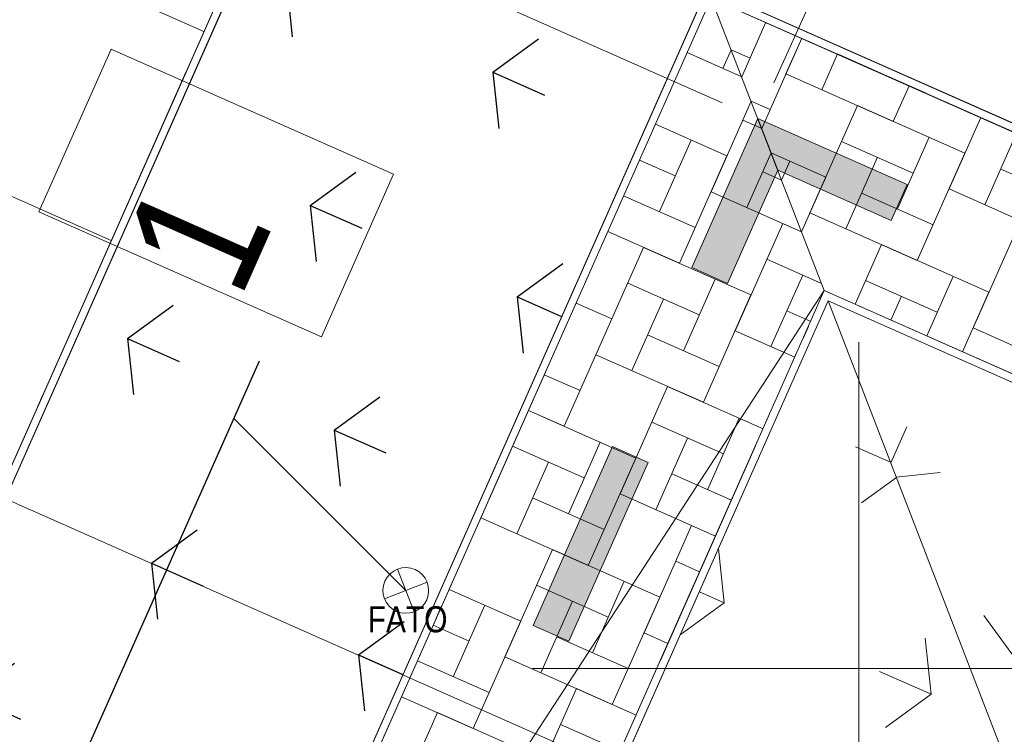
# Model space of a CAD drawing. Header units: metres. Extents: x 7446797 to 7447602, y 5789497 to 5790002.
# Tile 35 of 66: x 7447243.57 to 7447251.12, y 5789849.49 to 5789854.97. Entities that reach past the tile are written whole.
import ezdxf
from ezdxf.xclip import XClip

# ---------------------------------------------------------------- set-up
doc = ezdxf.new("R2010")
doc.units = ezdxf.units.M
doc.header["$MEASUREMENT"] = 0
doc.header["$XCLIPFRAME"] = 0
doc.linetypes.add('Kropki i Kreski', pattern=[3.6, 1.8, -0.9000000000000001, 0, -0.8999999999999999])
for name, color, linetype in [('130-Z Teren', 7, 'Continuous'), ('700-L Mapa 1_500 dwg', 7, 'Continuous'), ('708-L Opisy sytuacji 1_500 do legendy', 7, 'Continuous')]:
    doc.layers.add(name, color=color, linetype=linetype)
for name, color, linetype, lineweight in [('130-Z Teren1', 7, 'Continuous', 13), ('130-Z Teren114', 113, 'Continuous', 25), ('130-Z Teren21', 37, 'Continuous', 5), ('130-Z Teren252', 70, 'Continuous', 13), ('130-Z Teren69', 41, 'Continuous', 13), ('130-Z Teren93', 254, 'Continuous', 13), ('130-Z Teren94', 9, 'Continuous', 13), ('310-W Oświetlenie1', 7, 'Continuous', 13), ('450-K Belki21', 37, 'Continuous', 5), ('450-K Belki69', 41, 'Continuous', 13), ('708-L Opisy sytuacji 1_500 do legendy1', 7, 'Continuous', 13), ('708-L Opisy sytuacji 1_500 do legendy11', 7, 'Continuous', 13), ('708-L Opisy sytuacji 1_500 do legendy85', 1, 'Continuous', 25), ('720-L Oznakowanie lądowiska1', 7, 'Continuous', 13), ('720-L Oznakowanie lądowiska91', 255, 'Continuous', 13), ('720-L Oznakowanie lądowiska94', 9, 'Continuous', 13), ('810-G Ogólne2', 4, 'Continuous', 20), ('ex_02_DXF_MZ_9_Podzial_sekcyjny_krzyze7', 9, 'Continuous', 18)]:
    doc.layers.add(name, color=color, linetype=linetype, lineweight=lineweight)
doc.styles.add('STYL_AUTOMATYCZNY_2', font='Arial.ttf')
doc.styles.add('STYL_AUTOMATYCZNY_3', font='Arial Narrow.ttf')
doc.dimstyles.new('STYL_AUTOMATYCZNY__1', dxfattribs={"dimtxt": 1.25, "dimasz": 0.475, "dimexe": 0.18, "dimexo": 0.3, "dimgap": 0, "dimtad": 1, "dimzin": 0, "dimdsep": 46, "dimtxsty": 'STYL_AUTOMATYCZNY_2', "dimblk": 'ARROWHEAD_2', "dimblk1": 'ARROWHEAD_2', "dimblk2": 'ARROWHEAD_2', "dimcen": 0.09, "dimclrd": 7, "dimclre": 7, "dimclrt": 1, "dimazin": 0, "dimtfac": 1, "dimtdec": 4, "dimtmove": 0, "dimatfit": 3, "dimfxl": 1, "dimtolj": 1, "dimtzin": 0, "dimarcsym": 0})
doc.dimstyles.new('STYL_AUTOMATYCZNY__2', dxfattribs={"dimtxt": 1, "dimasz": 0.475, "dimexe": 0.18, "dimexo": 0.3, "dimgap": 0, "dimtad": 1, "dimzin": 0, "dimdsep": 46, "dimtxsty": 'STYL_AUTOMATYCZNY_2', "dimblk": 'ARROWHEAD_2', "dimblk1": 'ARROWHEAD_2', "dimblk2": 'ARROWHEAD_2', "dimcen": 0.09, "dimclrd": 7, "dimclre": 7, "dimclrt": 1, "dimazin": 0, "dimtfac": 1, "dimtdec": 4, "dimtmove": 0, "dimatfit": 3, "dimfxl": 1, "dimtolj": 1, "dimtzin": 0, "dimarcsym": 0})
doc.dimstyles.new('STYL_AUTOMATYCZNY__3', dxfattribs={"dimtxt": 0.18, "dimasz": 0.456, "dimexe": 0.18, "dimexo": 0.0625, "dimgap": 0, "dimtad": 0, "dimtih": 1, "dimtoh": 1, "dimdec": 4, "dimzin": 0, "dimdsep": 46, "dimcen": 0.09, "dimadec": 0, "dimazin": 0, "dimtfac": 1, "dimtdec": 4, "dimtmove": 0, "dimatfit": 3, "dimldrblk": 'ARROWHEAD_1', "dimfxl": 1, "dimtolj": 1, "dimtzin": 0, "dimarcsym": 0})

# ---------------------------------------------------------------- blocks, each defined once
blk = doc.blocks.new('Rysunek_1_9', base_point=(7447199.999970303, 5789749.99999933, -0.8674))
at = {"layer": 'ex_02_DXF_MZ_9_Podzial_sekcyjny_krzyze7', "color": 9, "linetype": 'Continuous', "lineweight": 18}
for p, q in [((7447249.999970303, 5789847.49999933, -0.8674), (7447249.999970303, 5789852.49999933, -0.8674)), ((7447247.499970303, 5789849.99999933, -0.8674), (7447252.499970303, 5789849.99999933, -0.8674))]:
    blk.add_line(p, q, dxfattribs=at)
blk = doc.blocks.new('*X2', base_point=(7447251.909700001, 5789835.3271, -0.8674))
at = {"layer": '130-Z Teren93', "color": 254, "linetype": 'Continuous', "lineweight": 13}
for p, q in [((7447249.28931187, 5789854.952937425, -0.8674), (7447249.103810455, 5789854.534313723, -0.8674)), ((7447249.563589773, 5789854.831398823, -0.8674), (7447249.256549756, 5789854.138497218, -0.8674)), ((7447249.563592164, 5789854.831404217, -0.8674), (7447249.442051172, 5789854.557120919, -0.8674)), ((7447249.167773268, 5789854.678659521, -0.8674), (7447249.02342747, 5789854.742622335, -0.8674)), ((7447249.716329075, 5789854.435582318, -0.8674), (7447249.837870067, 5789854.709865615, -0.8674)), ((7447249.837867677, 5789854.709860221, -0.8674), (7447250.386423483, 5789854.466783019, -0.8674)), ((7447250.264884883, 5789854.192505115, -0.8674), (7447249.442051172, 5789854.557120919, -0.8674)), ((7447250.386425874, 5789854.466788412, -0.8674), (7447250.264884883, 5789854.192505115, -0.8674)), ((7447249.176166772, 5789854.34680583, -0.8674), (7447249.32051257, 5789854.282843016, -0.8674)), ((7447249.990606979, 5789854.314043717, -0.8674), (7447249.625991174, 5789853.491210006, -0.8674)), ((7447249.990606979, 5789854.314043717, -0.8674), (7447250.813440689, 5789853.949427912, -0.8674)), ((7447250.93498168, 5789854.223711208, -0.8674), (7447250.691902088, 5789853.675150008, -0.8674)), ((7447251.483535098, 5789853.980628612, -0.8674), (7447250.934979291, 5789854.223705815, -0.8674)), ((7447250.539162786, 5789854.070966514, -0.8674), (7447250.296085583, 5789853.522410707, -0.8674)), ((7447250.966179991, 5789853.553611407, -0.8674), (7447251.209257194, 5789854.102167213, -0.8674)), ((7447250.417624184, 5789853.79668861, -0.8674), (7447249.869068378, 5789854.039765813, -0.8674)), ((7447249.328906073, 5789853.950989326, -0.8674), (7447249.747529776, 5789853.765487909, -0.8674)), ((7447249.900269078, 5789853.369671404, -0.8674), (7447250.143346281, 5789853.918227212, -0.8674)), ((7447250.813440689, 5789853.949427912, -0.8674), (7447250.448824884, 5789853.126594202, -0.8674)), ((7447249.473251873, 5789853.887026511, -0.8674), (7447249.409289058, 5789853.742680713, -0.8674)), ((7447251.087718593, 5789853.82788931, -0.8674), (7447251.636274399, 5789853.584812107, -0.8674)), ((7447249.747529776, 5789853.765487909, -0.8674), (7447249.562028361, 5789853.346864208, -0.8674)), ((7447251.514735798, 5789853.310534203, -0.8674), (7447250.691902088, 5789853.675150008, -0.8674)), ((7447250.021807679, 5789853.643949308, -0.8674), (7447250.570363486, 5789853.400872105, -0.8674)), ((7447250.448824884, 5789853.126594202, -0.8674), (7447249.625991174, 5789853.491210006, -0.8674)), ((7447251.240457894, 5789853.432072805, -0.8674), (7447250.87584209, 5789852.609239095, -0.8674)), ((7447250.174546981, 5789853.248132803, -0.8674), (7447249.971982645, 5789852.791002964, -0.8674)), ((7447250.174546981, 5789853.248132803, -0.8674), (7447250.997380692, 5789852.883516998, -0.8674)), ((7447250.723102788, 5789853.0050556, -0.8674), (7447250.520538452, 5789852.547925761, -0.8674)), ((7447250.601564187, 5789852.730777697, -0.8674), (7447250.053008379, 5789852.973854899, -0.8674)), ((7447250.246260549, 5789852.669464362, -0.8674), (7447250.327286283, 5789852.852316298, -0.8674)), ((7447250.997380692, 5789852.883516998, -0.8674), (7447250.794816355, 5789852.426387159, -0.8674)), ((7447251.6986758, 5789852.24462329, -0.8674), (7447250.87584209, 5789852.609239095, -0.8674))]:
    blk.add_line(p, q, dxfattribs=at)
blk = doc.blocks.new('*X4', base_point=(7447251.909700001, 5789835.3271, -0.8674))
at = {"layer": '130-Z Teren93', "color": 254, "linetype": 'Continuous', "lineweight": 13}
for p, q in [((7447249.103814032, 5789854.534312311, -0.8674), (7447248.685189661, 5789854.719814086, -0.8674)), ((7447249.02343088, 5789854.742622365, -0.8674), (7447248.959467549, 5789854.59827545, -0.8674)), ((7447248.869129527, 5789853.653903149, -0.8674), (7447249.176169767, 5789854.346805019, -0.8674)), ((7447249.1122068, 5789854.202458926, -0.8674), (7447249.256552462, 5789854.138496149, -0.8674)), ((7447248.990668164, 5789853.928181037, -0.8674), (7447248.442109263, 5789854.171259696, -0.8674)), ((7447248.473313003, 5789853.501163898, -0.8674), (7447248.716390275, 5789854.049719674, -0.8674)), ((7447248.320570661, 5789853.896981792, -0.8674), (7447248.594851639, 5789853.775441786, -0.8674)), ((7447248.990668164, 5789853.928181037, -0.8674), (7447248.626052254, 5789853.105347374, -0.8674)), ((7447249.328908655, 5789853.950987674, -0.8674), (7447249.143407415, 5789853.532364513, -0.8674)), ((7447249.409290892, 5789853.742679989, -0.8674), (7447249.264946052, 5789853.806642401, -0.8674)), ((7447248.747590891, 5789853.379625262, -0.8674), (7447248.199035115, 5789853.622702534, -0.8674)), ((7447249.562029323, 5789853.346863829, -0.8674), (7447248.869129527, 5789853.653903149, -0.8674)), ((7447249.053069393, 5789852.587992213, -0.8674), (7447249.417685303, 5789853.410825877, -0.8674)), ((7447249.562029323, 5789853.346863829, -0.8674), (7447249.417685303, 5789853.410825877, -0.8674)), ((7447248.626052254, 5789853.105347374, -0.8674), (7447248.077493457, 5789853.348425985, -0.8674)), ((7447247.987158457, 5789852.404052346, -0.8674), (7447248.351774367, 5789853.22688601, -0.8674)), ((7447249.17460803, 5789852.8622701, -0.8674), (7447248.351774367, 5789853.22688601, -0.8674)), ((7447249.296146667, 5789853.136547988, -0.8674), (7447249.714767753, 5789852.951047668, -0.8674)), ((7447249.570424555, 5789853.015009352, -0.8674), (7447249.327347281, 5789852.466453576, -0.8674)), ((7447248.230235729, 5789852.952608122, -0.8674), (7447248.778791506, 5789852.709530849, -0.8674)), ((7447248.657252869, 5789852.435252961, -0.8674), (7447248.900330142, 5789852.983808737, -0.8674)), ((7447249.17460803, 5789852.8622701, -0.8674), (7447248.809992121, 5789852.039436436, -0.8674)), ((7447248.108697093, 5789852.678330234, -0.8674), (7447247.834416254, 5789852.799870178, -0.8674)), ((7447248.504513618, 5789852.831069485, -0.8674), (7447248.261436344, 5789852.28251371, -0.8674)), ((7447249.631735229, 5789852.659706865, -0.8674), (7447249.448885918, 5789852.740731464, -0.8674)), ((7447248.108697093, 5789852.678330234, -0.8674), (7447247.744081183, 5789851.85549657, -0.8674)), ((7447248.931530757, 5789852.313714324, -0.8674), (7447248.382974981, 5789852.556791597, -0.8674)), ((7447249.510196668, 5789852.385428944, -0.8674), (7447249.053069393, 5789852.587992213, -0.8674)), ((7447248.809992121, 5789852.039436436, -0.8674), (7447247.987158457, 5789852.404052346, -0.8674)), ((7447247.86561982, 5789852.129774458, -0.8674), (7447247.591339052, 5789852.251314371, -0.8674)), ((7447248.171098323, 5789851.338141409, -0.8674), (7447248.535714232, 5789852.160975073, -0.8674)), ((7447249.267119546, 5789851.8368731, -0.8674), (7447248.535714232, 5789852.160975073, -0.8674)), ((7447247.105187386, 5789851.154201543, -0.8674), (7447247.469803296, 5789851.977035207, -0.8674)), ((7447247.744081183, 5789851.85549657, -0.8674), (7447247.46980045, 5789851.977036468, -0.8674)), ((7447248.29263696, 5789851.612419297, -0.8674), (7447247.469803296, 5789851.977035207, -0.8674)), ((7447248.414175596, 5789851.886697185, -0.8674), (7447248.962731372, 5789851.643619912, -0.8674)), ((7447248.841192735, 5789851.369342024, -0.8674), (7447249.084270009, 5789851.9178978, -0.8674)), ((7447247.348264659, 5789851.702757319, -0.8674), (7447247.896820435, 5789851.459680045, -0.8674)), ((7447247.775281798, 5789851.185402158, -0.8674), (7447248.018359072, 5789851.733957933, -0.8674)), ((7447248.688453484, 5789851.765158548, -0.8674), (7447248.445376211, 5789851.216602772, -0.8674)), ((7447247.622542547, 5789851.581218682, -0.8674), (7447247.379465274, 5789851.032662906, -0.8674)), ((7447248.29263696, 5789851.612419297, -0.8674), (7447247.92802105, 5789850.789585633, -0.8674)), ((7447249.024042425, 5789851.288317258, -0.8674), (7447248.566914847, 5789851.490880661, -0.8674)), ((7447248.902503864, 5789851.014039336, -0.8674), (7447248.171098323, 5789851.338141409, -0.8674)), ((7447248.049559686, 5789851.063863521, -0.8674), (7447247.501003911, 5789851.306940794, -0.8674)), ((7447247.92802105, 5789850.789585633, -0.8674), (7447247.105187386, 5789851.154201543, -0.8674)), ((7447248.355038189, 5789850.272230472, -0.8674), (7447248.719654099, 5789851.095064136, -0.8674)), ((7447248.902503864, 5789851.014039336, -0.8674), (7447248.719654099, 5789851.095064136, -0.8674)), ((7447247.289127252, 5789850.088290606, -0.8674), (7447247.653743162, 5789850.911124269, -0.8674)), ((7447248.476576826, 5789850.54650836, -0.8674), (7447247.653743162, 5789850.911124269, -0.8674)), ((7447248.598115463, 5789850.820786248, -0.8674), (7447248.780965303, 5789850.739761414, -0.8674)), ((7447247.959221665, 5789850.11949122, -0.8674), (7447248.202298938, 5789850.668046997, -0.8674)), ((7447247.410665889, 5789850.362568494, -0.8674), (7447246.862107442, 5789850.60564695, -0.8674)), ((7447247.532204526, 5789850.636846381, -0.8674), (7447248.080760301, 5789850.393769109, -0.8674)), ((7447247.806482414, 5789850.515307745, -0.8674), (7447247.56340514, 5789849.966751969, -0.8674)), ((7447248.476576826, 5789850.54650836, -0.8674), (7447248.111960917, 5789849.723674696, -0.8674)), ((7447246.893310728, 5789849.935551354, -0.8674), (7447247.136388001, 5789850.48410713, -0.8674)), ((7447247.410665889, 5789850.362568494, -0.8674), (7447247.04604998, 5789849.539734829, -0.8674)), ((7447246.74056884, 5789850.331369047, -0.8674), (7447247.014849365, 5789850.209829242, -0.8674)), ((7447248.537888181, 5789850.191205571, -0.8674), (7447248.355038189, 5789850.272230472, -0.8674)), ((7447248.233499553, 5789849.997952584, -0.8674), (7447247.684943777, 5789850.241029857, -0.8674)), ((7447247.167588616, 5789849.814012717, -0.8674), (7447246.61903284, 5789850.057089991, -0.8674)), ((7447248.111960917, 5789849.723674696, -0.8674), (7447247.289127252, 5789850.088290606, -0.8674)), ((7447247.473067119, 5789849.022379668, -0.8674), (7447247.837683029, 5789849.845213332, -0.8674)), ((7447248.29481106, 5789849.642649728, -0.8674), (7447247.837683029, 5789849.845213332, -0.8674)), ((7447247.04604998, 5789849.539734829, -0.8674), (7447246.497491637, 5789849.78281324, -0.8674)), ((7447246.407156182, 5789848.838439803, -0.8674), (7447246.771772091, 5789849.661273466, -0.8674)), ((7447247.594605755, 5789849.296657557, -0.8674), (7447246.771772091, 5789849.661273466, -0.8674)), ((7447247.716144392, 5789849.570935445, -0.8674), (7447248.173272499, 5789849.368371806, -0.8674))]:
    blk.add_line(p, q, dxfattribs=at)
blk = doc.blocks.new('*D7', base_point=(7447251.909700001, 5789835.3271, -0.8674))
at = {"layer": '708-L Opisy sytuacji 1_500 do legendy1', "color": 7, "linetype": 'Continuous', "lineweight": 13, "transparency": 16777216}
for p, q in [((7447249.35011115, 5789854.488478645, -0.8674), (7447255.831035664, 5789868.901531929, -0.8674)), ((7447255.931508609, 5789868.685034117, -0.8674), (7447255.346090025, 5789868.262993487, -0.8674)), ((7447255.360057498, 5789868.5993519, -0.8674), (7447255.638799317, 5789868.474013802, -0.8674)), ((7447255.638799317, 5789868.474013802, -0.8674), (7447278.439427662, 5789858.221560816, -0.8674)), ((7447272.206603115, 5789844.360261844, -0.8674), (7447278.631664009, 5789858.649078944, -0.8674)), ((7447278.14671837, 5789858.010540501, -0.8674), (7447278.732136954, 5789858.432581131, -0.8674)), ((7447278.439427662, 5789858.221560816, -0.8674), (7447278.718169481, 5789858.096222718, -0.8674))]:
    blk.add_line(p, q, dxfattribs=at)
at = {"layer": '708-L Opisy sytuacji 1_500 do legendy85', "color": 1, "lineweight": 25, "transparency": 16777216, "insert": (7447265.185362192, 5789864.455449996, -0.8674), "char_height": 1.25, "attachment_point": 7, "rotation": 335.78861891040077, "style": 'STYL_AUTOMATYCZNY_2'}
blk.add_mtext('\\A1;{\\pql;\\fArial|b0|i0|c238|p0;\\W1.000000;25,00}', dxfattribs=at)
blk = doc.blocks.new('ARROWHEAD_2')
at = {"color": 0, "linetype": 'Continuous', "lineweight": 0}
for p, q in [((-0.3781315, -0.655), (0.3781315, 0.655)), ((0, 0), (-1, 0))]:
    blk.add_line(p, q, dxfattribs=at)
blk = doc.blocks.new('*D9', base_point=(7447251.909700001, 5789835.3271, -0.8674))
at = {"layer": '708-L Opisy sytuacji 1_500 do legendy1', "color": 7, "linetype": 'Continuous', "lineweight": 13, "transparency": 16777216}
for p, q in [((7447227.348891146, 5789863.712234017, -0.8674), (7447226.923666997, 5789864.295344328, -0.8674)), ((7447227.260096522, 5789864.283209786, -0.8674), (7447227.136279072, 5789864.003789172, -0.8674)), ((7447226.707719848, 5789864.193693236, -0.8674), (7447248.952801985, 5789854.336405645, -0.8674)), ((7447227.136279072, 5789864.003789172, -0.8674), (7447217.00806222, 5789841.147297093, -0.8674)), ((7447216.795450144, 5789841.438852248, -0.8674), (7447217.220674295, 5789840.855741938, -0.8674)), ((7447216.579502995, 5789841.337201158, -0.8674), (7447238.824585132, 5789831.479913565, -0.8674)), ((7447217.00806222, 5789841.147297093, -0.8674), (7447216.88424477, 5789840.867876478, -0.8674))]:
    blk.add_line(p, q, dxfattribs=at)
at = {"layer": '708-L Opisy sytuacji 1_500 do legendy85', "color": 1, "lineweight": 25, "transparency": 16777216, "insert": (7447220.974624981, 5789850.715784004, -0.8674), "char_height": 1.25, "attachment_point": 7, "rotation": 66.10080936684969, "style": 'STYL_AUTOMATYCZNY_2'}
blk.add_mtext('\\A1;{\\pql;\\fArial|b0|i0|c238|p0;\\W1.000000;25,00}', dxfattribs=at)
blk = doc.blocks.new('*D10', base_point=(7447251.909700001, 5789835.3271, -0.8674))
at = {"layer": '708-L Opisy sytuacji 1_500 do legendy1', "color": 7, "linetype": 'Continuous', "lineweight": 13, "transparency": 16777216}
for p, q in [((7447225.927461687, 5789868.881292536, -0.8674), (7447225.502237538, 5789869.464402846, -0.8674)), ((7447225.838667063, 5789869.452268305, -0.8674), (7447225.714849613, 5789869.172847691, -0.8674)), ((7447225.286290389, 5789869.362751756, -0.8674), (7447246.839910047, 5789859.811866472, -0.8674)), ((7447225.714849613, 5789869.172847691, -0.8674), (7447222.007922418, 5789860.807371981, -0.8674)), ((7447222.220534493, 5789860.515816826, -0.8674), (7447221.795310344, 5789861.098927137, -0.8674)), ((7447221.579363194, 5789860.997276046, -0.8674), (7447251.498457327, 5789847.739464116, -0.8674)), ((7447222.007922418, 5789860.807371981, -0.8674), (7447215.930992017, 5789847.093476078, -0.8674))]:
    blk.add_line(p, q, dxfattribs=at)
at = {"layer": '708-L Opisy sytuacji 1_500 do legendy85', "color": 1, "lineweight": 25, "transparency": 16777216, "insert": (7447223.137849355, 5789863.850964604, -0.8674), "char_height": 1, "attachment_point": 7, "rotation": 66.10080936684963, "style": 'STYL_AUTOMATYCZNY_2'}
blk.add_mtext('\\A1;{\\pql;\\fArial|b0|i0|c238|p0;\\W1.000000;9,15}', dxfattribs=at)
blk = doc.blocks.new('*D11', base_point=(7447251.909700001, 5789835.3271, -0.8674))
at = {"layer": '708-L Opisy sytuacji 1_500 do legendy1', "color": 7, "linetype": 'Continuous', "lineweight": 13, "transparency": 16777216}
for p, q in [((7447222.220534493, 5789860.515816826, -0.8674), (7447221.795310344, 5789861.098927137, -0.8674)), ((7447222.007922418, 5789860.807371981, -0.8674), (7447215.930992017, 5789847.093476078, -0.8674)), ((7447216.143604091, 5789846.801920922, -0.8674), (7447215.718379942, 5789847.385031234, -0.8674))]:
    blk.add_line(p, q, dxfattribs=at)
at = {"layer": '708-L Opisy sytuacji 1_500 do legendy85', "color": 1, "lineweight": 25, "transparency": 16777216, "insert": (7447218.091420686, 5789852.462616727, -0.8674), "char_height": 1, "attachment_point": 7, "rotation": 66.10080936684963, "style": 'STYL_AUTOMATYCZNY_2'}
blk.add_mtext('\\A1;{\\pql;\\fArial|b0|i0|c238|p0;\\W1.000000;15,00}', dxfattribs=at)
blk = doc.blocks.new('*D12', base_point=(7447251.909700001, 5789835.3271, -0.8674))
at = {"layer": '708-L Opisy sytuacji 1_500 do legendy1', "color": 7, "linetype": 'Continuous', "lineweight": 13, "transparency": 16777216}
for p, q in [((7447222.007922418, 5789860.807371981, -0.8674), (7447215.930992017, 5789847.093476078, -0.8674)), ((7447216.143604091, 5789846.801920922, -0.8674), (7447215.718379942, 5789847.385031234, -0.8674)), ((7447215.502432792, 5789847.283380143, -0.8674), (7447245.421526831, 5789834.025568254, -0.8674)), ((7447215.930992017, 5789847.093476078, -0.8674), (7447212.224066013, 5789838.728003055, -0.8674)), ((7447212.011453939, 5789839.019558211, -0.8674), (7447212.436678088, 5789838.4364479, -0.8674)), ((7447211.795506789, 5789838.917907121, -0.8674), (7447233.349126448, 5789829.367021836, -0.8674)), ((7447212.224066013, 5789838.728003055, -0.8674), (7447212.100248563, 5789838.448582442, -0.8674))]:
    blk.add_line(p, q, dxfattribs=at)
at = {"layer": '708-L Opisy sytuacji 1_500 do legendy85', "color": 1, "lineweight": 25, "transparency": 16777216, "insert": (7447213.353992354, 5789841.771594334, -0.8674), "char_height": 1, "attachment_point": 7, "rotation": 66.10080936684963, "style": 'STYL_AUTOMATYCZNY_2'}
blk.add_mtext('\\A1;{\\pql;\\fArial|b0|i0|c238|p0;\\W1.000000;9,15}', dxfattribs=at)
blk = doc.blocks.new('*D13', base_point=(7447251.909700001, 5789835.3271, -0.8674))
at = {"layer": '708-L Opisy sytuacji 1_500 do legendy1', "color": 7, "linetype": 'Continuous', "lineweight": 13, "transparency": 16777216}
for p, q in [((7447247.235726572, 5789859.964605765, -0.8674), (7447252.90980443, 5789872.769376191, -0.8674)), ((7447253.011455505, 5789872.553429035, -0.8674), (7447252.428345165, 5789872.128204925, -0.8674)), ((7447252.440479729, 5789872.464634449, -0.8674), (7447252.719900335, 5789872.34081698, -0.8674)), ((7447252.719900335, 5789872.34081698, -0.8674), (7447261.085375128, 5789868.633889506, -0.8674)), ((7447251.89427385, 5789847.892203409, -0.8674), (7447261.275279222, 5789869.062448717, -0.8674)), ((7447261.376930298, 5789868.84650156, -0.8674), (7447260.793819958, 5789868.42127745, -0.8674))]:
    blk.add_line(p, q, dxfattribs=at)
at = {"layer": '708-L Opisy sytuacji 1_500 do legendy85', "color": 1, "lineweight": 25, "transparency": 16777216, "insert": (7447255.763492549, 5789871.210889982, -0.8674), "char_height": 1, "attachment_point": 7, "rotation": 336.1008054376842, "style": 'STYL_AUTOMATYCZNY_2'}
blk.add_mtext('\\A1;{\\pql;\\fArial|b0|i0|c238|p0;\\W1.000000;9,15}', dxfattribs=at)
blk = doc.blocks.new('ARROWHEAD_1')
at = {"color": 0, "linetype": 'Continuous', "lineweight": 0}
blk.add_line((0, 0), (-1, 0), dxfattribs=at)
blk.add_circle((0, 0), 0.25, dxfattribs=at)

msp = doc.modelspace()

# ---------------------------------------------------------------- hatches: boundary and pattern name
at = {"layer": '130-Z Teren114', "linetype": 'Continuous', "lineweight": 25}
h = msp.add_hatch(dxfattribs=at)
h.set_pattern_fill('TRAWA', color=113, style=0, pattern_type=2)
h.set_pattern_definition([(336.1008084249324, (7447242.334452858, 5789843.596878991), (1.215386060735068, 2.742779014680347), [0.4330125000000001, -1.29904]), (336.1008084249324, (7447242.51853156, 5789841.874637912), (1.215386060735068, 2.742779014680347), [0.4330125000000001, -1.29904]), (276.1008084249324, (7447242.334452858, 5789843.596878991), (2.983009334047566, 0.3188343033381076), [0.4330125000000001, -1.29904]), (276.1008084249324, (7447243.917996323, 5789842.895175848), (2.983009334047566, 0.3188343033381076), [0.4330125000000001, -1.29904]), (36.10080842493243, (7447242.334452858, 5789843.596878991), (-1.767623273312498, 2.423944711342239), [0.4330125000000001, -1.29904]), (36.10080842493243, (7447243.917996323, 5789842.895175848), (-1.767623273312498, 2.423944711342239), [0.4330125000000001, -1.29904])])
h.paths.add_polyline_path([(7447238.096127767, 5789830.97143603), (7447248.840142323, 5789855.2176077), (7447247.144735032, 5789859.611162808), (7447233.702567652, 5789829.276031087)])
h = msp.add_hatch(dxfattribs=at)
h.set_pattern_fill('TRAWA', color=113, style=0, pattern_type=2)
h.set_pattern_definition([(66.10080936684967, (7447261.46558319, 5789850.979277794), (-2.742779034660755, 1.215386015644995), [0.4330125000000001, -1.29904]), (66.10080936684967, (7447263.187824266, 5789851.163356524), (-2.742779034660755, 1.215386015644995), [0.4330125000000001, -1.29904]), (6.100809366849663, (7447261.46558319, 5789850.979277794), (-0.31883435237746, 2.983009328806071), [0.4330125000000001, -1.29904]), (6.100809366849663, (7447262.167286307, 5789852.56282127), (-0.31883435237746, 2.983009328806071), [0.4330125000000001, -1.29904]), (126.1008093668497, (7447261.46558319, 5789850.979277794), (2.423944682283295, 1.767623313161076), [0.4330125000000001, -1.29904]), (126.1008093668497, (7447262.167286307, 5789852.56282127), (2.423944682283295, 1.767623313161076), [0.4330125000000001, -1.29904])])
h.paths.add_polyline_path([(7447248.840142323, 5789855.2176077), (7447273.086309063, 5789844.47359529), (7447277.479621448, 5789846.168434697), (7447247.144735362, 5789859.611163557)])
at = {"layer": '130-Z Teren252', "linetype": 'Continuous', "lineweight": 13}
h = msp.add_hatch(dxfattribs=at)
h.set_pattern_fill('TRAWA', color=70, style=0, pattern_type=2)
h.set_pattern_definition([(156.1008020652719, (7447246.905751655, 5789841.571234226), (1.215386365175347, 2.742778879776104), [0.4330125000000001, -1.29904]), (156.1008020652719, (7447246.721673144, 5789843.293475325), (1.215386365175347, 2.742778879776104), [0.4330125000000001, -1.29904]), (96.10080206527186, (7447246.905751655, 5789841.571234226), (2.983009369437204, 0.3188339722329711), [0.4330125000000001, -1.29904]), (96.10080206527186, (7447245.322208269, 5789842.272937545), (2.983009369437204, 0.3188339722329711), [0.4330125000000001, -1.29904]), (216.1008020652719, (7447246.905751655, 5789841.571234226), (-1.767623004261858, 2.423944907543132), [0.4330125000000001, -1.29904]), (216.1008020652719, (7447245.322208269, 5789842.272937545), (-1.767623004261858, 2.423944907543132), [0.4330125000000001, -1.29904])])
h.paths.add_polyline_path([(7447245.561522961, 5789843.326299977), (7447249.163707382, 5789841.73009239), (7447251.772736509, 5789847.617923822), (7447249.766758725, 5789852.816315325)])
h = msp.add_hatch(dxfattribs=at)
h.set_pattern_fill('TRAWA', color=70, style=0, pattern_type=2)
h.set_pattern_definition([(66.10080936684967, (7447259.439939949, 5789846.407979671), (-2.742779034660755, 1.215386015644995), [0.4330125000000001, -1.29904]), (66.10080936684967, (7447261.162181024, 5789846.592058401), (-2.742779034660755, 1.215386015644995), [0.4330125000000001, -1.29904]), (6.100809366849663, (7447259.439939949, 5789846.407979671), (-0.31883435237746, 2.983009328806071), [0.4330125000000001, -1.29904]), (6.100809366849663, (7447260.141643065, 5789847.991523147), (-0.31883435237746, 2.983009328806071), [0.4330125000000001, -1.29904]), (126.1008093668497, (7447259.439939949, 5789846.407979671), (2.423944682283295, 1.767623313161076), [0.4330125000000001, -1.29904]), (126.1008093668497, (7447260.141643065, 5789847.991523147), (2.423944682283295, 1.767623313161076), [0.4330125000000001, -1.29904])])
h.paths.add_polyline_path([(7447251.772735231, 5789847.617925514), (7447265.486630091, 5789841.54099546), (7447270.68502023, 5789843.546971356), (7447249.766758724, 5789852.816315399)])
at = {"layer": '720-L Oznakowanie lądowiska91', "linetype": 'Continuous', "lineweight": 13}
for points in [[(7447249.227079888, 5789854.214867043), (7447248.720669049, 5789853.072042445), (7447248.994946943, 5789852.950503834), (7447249.379819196, 5789853.819050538), (7447250.248365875, 5789853.434178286), (7447250.369904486, 5789853.708456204)], [(7447247.50530302, 5789850.329251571), (7447247.779580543, 5789850.207712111), (7447248.3872776, 5789851.57909918), (7447248.113000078, 5789851.70063864)]]:
    msp.add_hatch(color=8, dxfattribs=at).paths.add_polyline_path(points)

# ---------------------------------------------------------------- linework, layer by layer
at = {"layer": '130-Z Teren1', "color": 7, "linetype": 'Continuous', "lineweight": 13, "elevation": -0.8674, "flags": 128}
for points in [[(7447238.096127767, 5789830.97143603), (7447248.840142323, 5789855.2176077), (7447247.144735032, 5789859.611162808), (7447233.702567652, 5789829.276031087)], [(7447248.840142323, 5789855.2176077), (7447247.144735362, 5789859.611163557), (7447277.479621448, 5789846.168434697), (7447273.086309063, 5789844.47359529)], [(7447243.928117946, 5789843.984470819), (7447248.870690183, 5789855.138444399), (7447249.736210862, 5789852.895478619), (7447245.482361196, 5789843.295751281), (7447249.13939973, 5789841.675236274), (7447248.734269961, 5789840.760977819), (7447248.32914212, 5789839.846717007), (7447244.672103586, 5789841.467232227), (7447240.418251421, 5789831.867506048), (7447238.175291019, 5789831.00198387), (7447243.117860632, 5789842.15595153)], [(7447249.736210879, 5789852.895478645), (7447270.764183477, 5789843.577519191), (7447273.007146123, 5789844.443047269), (7447248.870685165, 5789855.138446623)], [(7447245.561522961, 5789843.326299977), (7447249.766758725, 5789852.816315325), (7447251.772736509, 5789847.617923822), (7447249.163707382, 5789841.73009239)], [(7447251.772735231, 5789847.617925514), (7447249.766758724, 5789852.816315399), (7447270.68502023, 5789843.546971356), (7447265.486630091, 5789841.54099546)]]:
    msp.add_lwpolyline(points, close=True, dxfattribs=at)
at = {"layer": '130-Z Teren1', "color": 7, "linetype": 'Continuous', "lineweight": 13, "elevation": -0.8674}
for points in [[(7447244.984062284, 5789854.883247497), (7447243.612672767, 5789855.490940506)], [(7447244.27402098, 5789853.280887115), (7447241.531241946, 5789854.49627313)]]:
    msp.add_lwpolyline(points, dxfattribs=at)
at = {"layer": '130-Z Teren21', "color": 37, "linetype": 'Continuous', "lineweight": 5}
for p, q in [((7447238.096127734, 5789830.971436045, -0.8674), (7447248.840142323, 5789855.2176077, -0.8674)), ((7447248.840142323, 5789855.2176077, -0.8674), (7447273.086309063, 5789844.47359529, -0.8674)), ((7447238.175291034, 5789831.001983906, -0.8674), (7447248.870690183, 5789855.138444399, -0.8674)), ((7447248.870690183, 5789855.138444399, -0.8674), (7447273.007145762, 5789844.443047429, -0.8674)), ((7447249.736210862, 5789852.895478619, -0.8674), (7447245.482359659, 5789843.295752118, -0.8674)), ((7447249.736210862, 5789852.895478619, -0.8674), (7447270.764184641, 5789843.577521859, -0.8674)), ((7447249.766758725, 5789852.816315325, -0.8674), (7447245.561522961, 5789843.326299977, -0.8674)), ((7447249.766758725, 5789852.816315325, -0.8674), (7447270.685021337, 5789843.546973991, -0.8674))]:
    msp.add_line(p, q, dxfattribs=at)
at = {"layer": '130-Z Teren69', "color": 41, "linetype": 'Kropki i Kreski', "lineweight": 13}
for p, q in [((7447238.175291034, 5789831.001983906, -0.8674), (7447248.870690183, 5789855.138444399, -0.8674)), ((7447248.870690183, 5789855.138444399, -0.8674), (7447273.007146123, 5789844.443047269, -0.8674)), ((7447245.482359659, 5789843.295752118, -0.8674), (7447249.736210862, 5789852.895478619, -0.8674)), ((7447249.736210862, 5789852.895478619, -0.8674), (7447270.764181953, 5789843.57752305, -0.8674))]:
    msp.add_line(p, q, dxfattribs=at)
at = {"layer": '130-Z Teren94', "color": 9, "linetype": 'Continuous', "lineweight": 13}
msp.add_line((7447243.928117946, 5789843.984470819, -0.8674), (7447249.736210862, 5789852.895478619, -0.8674), dxfattribs=at)
at = {"layer": '310-W Oświetlenie1', "color": 7, "linetype": 'Continuous', "lineweight": 13}
for p, q in [((7447246.467252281, 5789850.760519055, -0.8674), (7447246.593255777, 5789850.433987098, -0.8674)), ((7447246.693520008, 5789850.660254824, -0.8674), (7447246.366988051, 5789850.534251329, -0.8674))]:
    msp.add_line(p, q, dxfattribs=at)
at = {"layer": '310-W Oświetlenie1', "color": 7, "linetype": 'Continuous', "lineweight": 13, "elevation": -0.8674, "flags": 128}
msp.add_lwpolyline([(7447246.459356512, 5789850.437257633, -0.9999999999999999), (7447246.601151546, 5789850.75724852, -0.9999999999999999)], format="xyb", close=True, dxfattribs=at)
at = {"layer": '450-K Belki21', "color": 37, "linetype": 'Continuous', "lineweight": 5}
for p, q in [((7447233.623404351, 5789829.245483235, -0.8674), (7447247.114187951, 5789859.690327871, -0.8674)), ((7447233.702567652, 5789829.276031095, -0.8674), (7447247.144735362, 5789859.611163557, -0.8674))]:
    msp.add_line(p, q, dxfattribs=at)
at = {"layer": '450-K Belki69', "color": 41, "linetype": 'Kropki i Kreski', "lineweight": 13}
msp.add_line((7447233.623404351, 5789829.245483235, -0.8674), (7447247.114187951, 5789859.690327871, -0.8674), dxfattribs=at)
at = {"layer": '708-L Opisy sytuacji 1_500 do legendy11', "color": 7, "linetype": 'Continuous', "lineweight": 13, "elevation": -0.8674, "flags": 128}
msp.add_lwpolyline([(7447243.720150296, 5789853.500766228), (7447244.272682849, 5789854.747674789), (7447246.436790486, 5789853.788711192), (7447245.884257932, 5789852.541802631)], close=True, dxfattribs=at)
at = {"layer": '708-L Opisy sytuacji 1_500 do legendy11', "color": 7, "linetype": 'Continuous', "lineweight": 13, "elevation": -0.8674}
msp.add_lwpolyline([(7447245.212674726, 5789851.91483238), (7447246.53025403, 5789850.597253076)], dxfattribs=at)
at = {"layer": '720-L Oznakowanie lądowiska1', "color": 7, "linetype": 'Continuous', "lineweight": 13, "elevation": -0.8674, "flags": 128}
for points in [[(7447249.227079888, 5789854.214867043), (7447248.720669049, 5789853.072042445), (7447248.994946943, 5789852.950503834), (7447249.379819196, 5789853.819050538), (7447250.248365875, 5789853.434178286), (7447250.369904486, 5789853.708456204)], [(7447247.50530302, 5789850.329251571), (7447247.779580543, 5789850.207712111), (7447248.3872776, 5789851.57909918), (7447248.113000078, 5789851.70063864)]]:
    msp.add_lwpolyline(points, close=True, dxfattribs=at)
at = {"layer": '720-L Oznakowanie lądowiska94', "color": 9, "linetype": 'Continuous', "lineweight": 13}
msp.add_line((7447249.227079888, 5789854.214867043, -0.8674), (7447249.379819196, 5789853.819050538, -0.8674), dxfattribs=at)
at = {"layer": '810-G Ogólne2', "color": 4, "linetype": 'Continuous', "lineweight": 20, "elevation": -0.8674}
msp.add_lwpolyline([(7447233.623401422, 5789829.245481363), (7447247.114186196, 5789859.690328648), (7447277.55903348, 5789846.199543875), (7447264.068248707, 5789815.75469659)], close=True, dxfattribs=at)

# ---------------------------------------------------------------- block references
at = {"layer": '130-Z Teren', "color": 7, "lineweight": 13}
for name in ['*X2', '*X4']:
    msp.add_blockref(name, (7447251.909700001, 5789835.3271, -0.8674), dxfattribs=at)
at = {"layer": '700-L Mapa 1_500 dwg', "color": 52, "linetype": 'Continuous', "lineweight": 25}
ref = msp.add_blockref('Rysunek_1_9', (7447199.999970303, 5789749.99999933, -0.8674), dxfattribs=at)
XClip(ref).set_block_clipping_path([(7446797.499970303, 5789497.49999933), (7447602.499970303, 5790002.49999933)])

# ---------------------------------------------------------------- texts
at = {"layer": '310-W Oświetlenie1', "color": 7, "lineweight": 13, "insert": (7447246.849409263, 5789850.375015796, -0.8674), "char_height": 0.2, "attachment_point": 6, "style": 'STYL_AUTOMATYCZNY_3'}
msp.add_mtext('\\A1;{\\pqr;\\fArial Narrow|b0|i0|c238|p0;\\W1.000000;FATO}', dxfattribs=at)
at = {"layer": '708-L Opisy sytuacji 1_500 do legendy85', "color": 1, "linetype": 'Continuous', "lineweight": 25, "insert": (7447245.259333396, 5789852.81872041, -0.8674), "char_height": 0.9999999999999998, "attachment_point": 7, "rotation": 66.10081669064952, "style": 'STYL_AUTOMATYCZNY_3'}
msp.add_mtext('\\A1;{\\pql;\\fArial Narrow|b0|i0|c238|p0;\\W1.000000;1}', dxfattribs=at)

# ---------------------------------------------------------------- dimensions: what is measured, and where the dimension line sits
at = {"layer": '708-L Opisy sytuacji 1_500 do legendy', "color": 7, "linetype": 'Continuous', "lineweight": 13}
for base, p1, p2, angle, dimstyle, picture, middle, turn in [((7447261.085375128, 5789868.633889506, -0.8674), (7447247.114187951, 5789859.690327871, -0.8674), (7447251.772735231, 5789847.617925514, -0.8674), 336.1008054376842, 'STYL_AUTOMATYCZNY__2', '*D13', (7447257.1496392, 5789871.143548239, -0.8674), 336.1008054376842), ((7447222.007922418, 5789860.807371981, -0.8674), (7447247.114187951, 5789859.690327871, -0.8674), (7447251.772735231, 5789847.617925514, -0.8674), 246.1008093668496, 'STYL_AUTOMATYCZNY__2', '*D10', (7447223.205191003, 5789865.23711126, -0.8674), 66.10080936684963), ((7447278.439427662, 5789858.221560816, -0.8674), (7447249.227079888, 5789854.214867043, -0.8674), (7447272.083571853, 5789844.086650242, -0.8674), 335.7886189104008, 'STYL_AUTOMATYCZNY__1', '*D7', (7447267.351366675, 5789864.166769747, -0.8674), 335.7886189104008), ((7447217.00806222, 5789841.147297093, -0.8674), (7447249.227079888, 5789854.214867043, -0.8674), (7447239.098863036, 5789831.358374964, -0.8674), 246.1008093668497, 'STYL_AUTOMATYCZNY__1', '*D9', (7447221.251498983, 5789852.883329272, -0.8674), 66.10080936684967), ((7447215.930992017, 5789847.093476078, -0.8674), (7447251.772735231, 5789847.617925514, -0.8674), (7447245.695804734, 5789833.904029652, -0.8674), 246.1008093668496, 'STYL_AUTOMATYCZNY__2', '*D11', (7447218.31291985, 5789854.196652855, -0.8674), 66.10080936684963), ((7447212.224066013, 5789838.728003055, -0.8674), (7447245.695804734, 5789833.904029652, -0.8674), (7447233.623404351, 5789829.245483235, -0.8674), 246.1008093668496, 'STYL_AUTOMATYCZNY__2', '*D12', (7447213.421334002, 5789843.157740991, -0.8674), 66.10080936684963)]:
    dim = msp.add_linear_dim(base=base, p1=p1, p2=p2, angle=angle, dimstyle=dimstyle, dxfattribs=at)
    dim.commit()
    dim.dimension.update_dxf_attribs({"geometry": picture, "text_midpoint": middle, "dimtype": 160, "text_rotation": turn})

# ---------------------------------------------------------------- leaders
at = {"layer": '708-L Opisy sytuacji 1_500 do legendy11', "color": 7, "linetype": 'Continuous', "lineweight": 13, "annotation_type": 0, "has_hookline": 1, "hookline_direction": 0, "text_width": 0.3021828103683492}
for points, horizontal_direction in [([(7447248.717948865, 5789855.534255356, -0.8674), (7447250.936862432, 5789857.189038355, -0.8674), (7447287.73620297, 5789840.882442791, -0.8674)], (0.9142597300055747, -0.4051285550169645, 0)), ([(7447239.967169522, 5789835.786246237, -0.8674), (7447238.649590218, 5789837.103825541, -0.8674), (7447245.40927815, 5789852.358515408, -0.8674)], (0.4051285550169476, 0.9142597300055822, 0))]:
    msp.add_leader(points, dimstyle='STYL_AUTOMATYCZNY__3', dxfattribs=dict(at, horizontal_direction=horizontal_direction))

doc.saveas('drawing.dxf')
